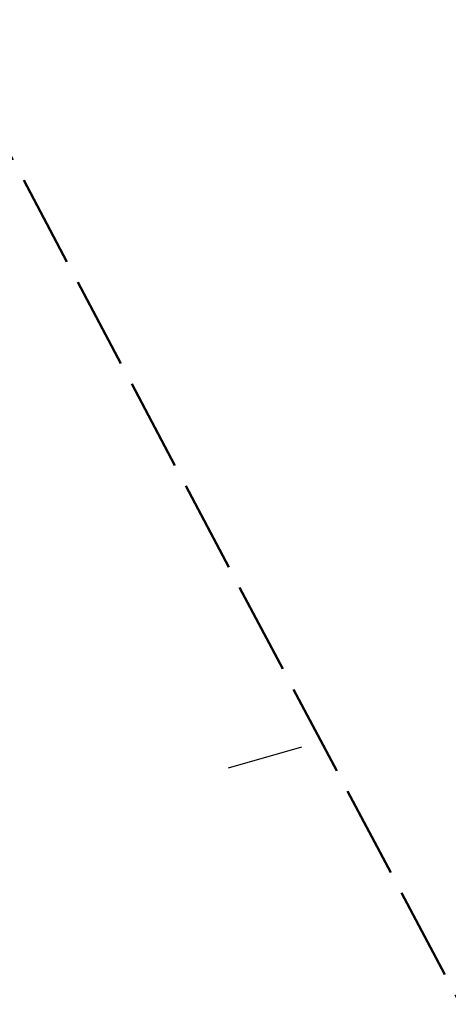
# Model space of a CAD drawing. Header units: metres. Extents: x 7529615 to 7533751, y 5721195 to 5727898.
# Tile 69 of 138: x 7530764 to 7530801, y 5725848 to 5725933. Entities that reach past the tile are written whole.
import ezdxf

# ---------------------------------------------------------------- set-up
doc = ezdxf.new("R2010")
doc.units = ezdxf.units.M
doc.linetypes.add('L_0_09', pattern=[2.5, 2, -0.5])
doc.layers.add('D-podzialy-dzialek-etap-III', color=7, linetype='Continuous', lineweight=30, true_color=0xff0040)
doc.layers.add('zakres-mdcp', color=7, linetype='L_0_09', lineweight=50, true_color=0xff05ff)
doc.layers.add('D-skarpa', color=2, linetype='Continuous')

msp = doc.modelspace()

# ---------------------------------------------------------------- linework, layer by layer
at = {"layer": 'D-podzialy-dzialek-etap-III'}
msp.add_lwpolyline([(7530781.649, 5725868.168), (7530788.008, 5725869.968)], dxfattribs=at)
at = {"layer": 'D-skarpa', "linetype": 'Continuous'}
msp.add_lwpolyline([(7530751.841, 5725841.804, 0.000237), (7530777.323, 5725793.793)], format="xyb", dxfattribs=at)
at = {"layer": 'zakres-mdcp', "color": 202, "lineweight": 50, "ltscale": 4, "flags": 128}
msp.add_lwpolyline([(7531758.716, 5723850.032), (7531728.332, 5723851.794), (7531693.814, 5723894.136), (7531508.569, 5724248.602), (7531193.64, 5724847.394), (7530844.997, 5725516.068), (7530405.871, 5726335.327), (7530096.993, 5726929.301), (7529784.459, 5727520.373), (7529614.644, 5727842.41), (7529717.957, 5727897.667), (7529956.258, 5727449.278), (7530409.857, 5726589.568), (7530617.799, 5726197.499), (7530696.376, 5726240.903), (7530727.021, 5726177.862), (7530650.299, 5726135.481), (7530758.301, 5725929.636), (7531064.675, 5725351.856), (7531385.887, 5724741.515), (7531581.6, 5724370.323), (7531686.001, 5724174.745), (7531797.117, 5723955.134), (7531838.087, 5723957.501), (7531858.457, 5723931.987), (7531819.328, 5723892.549), (7531820.891, 5723857.614), (7531768.235, 5723832.41), (7531758.716, 5723850.032)], dxfattribs=at)

doc.saveas('drawing.dxf')
